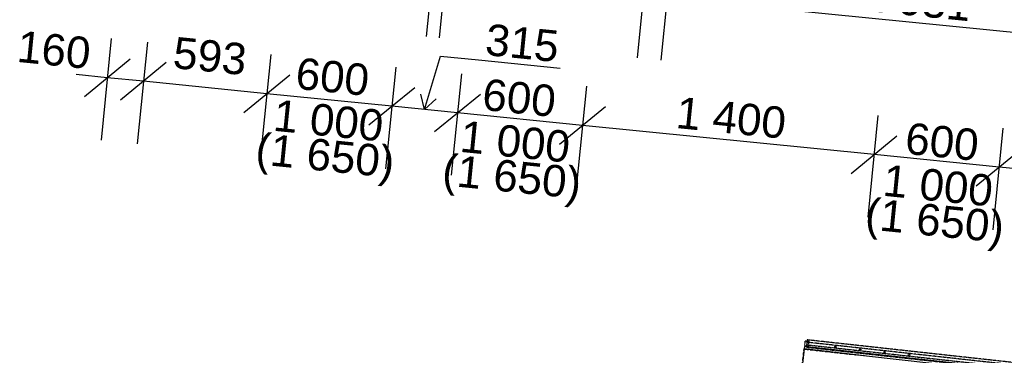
# Model space of a CAD drawing. Header units: millimetres. Extents: x -25972 to 4435, y -2839 to 20217.
# Tile 71 of 110: x -20702 to -15999, y 10720 to 12323. Entities that reach past the tile are written whole.
import ezdxf

# ---------------------------------------------------------------- set-up
doc = ezdxf.new("R2010")
doc.units = ezdxf.units.MM
doc.header["$MEASUREMENT"] = 0
doc.linetypes.add('Čerchovaná M', pattern=[4.5, 2.5, -0.85, 0.3, -0.85])
doc.linetypes.add('čárkovaná 3', pattern=[1.5, 1, -0.5])
for name, color, linetype in [('7._POHLED ZÁPADNÍ_2_Kóty - SP', 7, 'Continuous'), ('7._POHLED ZÁPADNÍ_2_Nové_3D prvky fasada nove', 7, 'Continuous'), ('7._POHLED ZÁPADNÍ_2_Nové_Interiér - schodiště', 7, 'Continuous'), ('7._POHLED ZÁPADNÍ_2_Nové_Konstrukce - nosné', 7, 'Continuous'), ('7._POHLED ZÁPADNÍ_2_Nové_Kóty - SP', 7, 'Continuous')]:
    doc.layers.add(name, color=color, linetype=linetype)
doc.styles.add('GENEROVANÝ_STYL_2', font='txt')

msp = doc.modelspace()

# ---------------------------------------------------------------- linework, layer by layer
at = {"layer": '7._POHLED ZÁPADNÍ_2_Nové_3D prvky fasada nove', "color": 1, "linetype": 'Continuous', "lineweight": 25}
for p, q in [((-16811, 10761.8), (-16799.1, 10760.5)), ((-16805.7, 10755.2), (-16804.4, 10767.1)), ((-16693.7, 10748.9), (-16681.7, 10747.6)), ((-16688.3, 10742.3), (-16687, 10754.2)), ((-16576.3, 10736), (-16564.3, 10734.7)), ((-16571, 10729.4), (-16569.6, 10741.3)), ((-16458.9, 10723.1), (-16446.9, 10721.8)), ((-16453.6, 10716.5), (-16452.2, 10728.4))]:
    msp.add_line(p, q, dxfattribs=at)
at = {"layer": '7._POHLED ZÁPADNÍ_2_Nové_3D prvky fasada nove', "color": 1, "linetype": 'Čerchovaná M', "lineweight": 25, "flags": 128}
for points in [[(-16933.5, 10765.2), (-16931.3, 10785.1), (-16951.2, 10787.3), (-16953.4, 10767.4)], [(-14674.1, 10509.3), (-14670.2, 10544.1), (-16940.4, 10793.6), (-16944.3, 10758.9)], [(-14672.8, 10520.7), (-14671.5, 10532.6), (-16941.7, 10782.2), (-16943, 10770.3)], [(-14672.8, 10520.7), (-14671.5, 10532.6), (-16941.7, 10782.2), (-16943, 10770.3)]]:
    msp.add_lwpolyline(points, close=True, dxfattribs=at)
at = {"layer": '7._POHLED ZÁPADNÍ_2_Nové_Interiér - schodiště', "color": 1, "linetype": 'Continuous', "lineweight": 25}
for p, q in [((-16955.3, 10750.1), (-17054.5, 9855.6)), ((-16954, 10762.1), (-16955.3, 10750.1)), ((-16955.3, 10750.1), (-14361.2, 10462.5)), ((-16667.1, 10718.2), (-16955.3, 10750.1)), ((-14359.9, 10474.4), (-16954, 10762.1))]:
    msp.add_line(p, q, dxfattribs=at)
at = {"layer": '7._POHLED ZÁPADNÍ_2_Nové_Konstrukce - nosné', "color": 1, "linetype": 'čárkovaná 3', "lineweight": 25}
for p, q in [((-16977.3, 10551.3), (-16955.3, 10750.1)), ((-16955.3, 10750.1), (-16706.8, 10722.6))]:
    msp.add_line(p, q, dxfattribs=at)
at = {"layer": '7._POHLED ZÁPADNÍ_2_Nové_Kóty - SP', "color": 1, "linetype": 'Continuous', "lineweight": 25}
for p, q in [((-18712, 12726.7), (-18760.7, 12241.6)), ((-18650.4, 12720.5), (-18699, 12235.4)), ((-17704.1, 12625.6), (-17752.7, 12140.5)), ((-17590, 12614.1), (-17638.7, 12129.1)), ((-15587.5, 12224.8), (-17608.8, 12427.6)), ((-20264.8, 12232.2), (-20313.5, 11747.1)), ((-20092.2, 12214.9), (-20140.9, 11729.8)), ((-20393, 11956.1), (-20174.1, 12135.2)), ((-19502.5, 12155.7), (-19551.2, 11670.7)), ((-18767.6, 11893.6), (-18692.7, 12148.5)), ((-18692.7, 12148.5), (-18510.3, 12130.2)), ((-20001.5, 12117.8), (-20220.4, 11938.8)), ((-18905.5, 12095.9), (-18954.2, 11610.8)), ((-18510.3, 12130.2), (-18120.8, 12091.1)), ((-20283.5, 12045.6), (-20432.8, 12060.6)), ((-20111, 12028.3), (-20283.5, 12045.6)), ((-19630.7, 11879.7), (-19411.8, 12058.7)), ((-18592.2, 12064.4), (-18640.9, 11579.4)), ((-19521.2, 11969.2), (-20111, 12028.3)), ((-19033.7, 11819.8), (-18814.8, 11998.8)), ((-17995.2, 12004.5), (-18043.9, 11519.5)), ((-18924.2, 11909.3), (-19521.2, 11969.2)), ((-18767.6, 11893.6), (-18785.3, 11966.5)), ((-18720.4, 11788.3), (-18501.4, 11967.4)), ((-18610.9, 11877.9), (-18924.2, 11909.3)), ((-18767.6, 11893.6), (-18713.3, 11945.3)), ((-18123.4, 11728.5), (-17904.4, 11907.5)), ((-18013.9, 11818), (-18610.9, 11877.9)), ((-16602.5, 11864.8), (-16651.2, 11379.8)), ((-16621.2, 11678.3), (-18013.9, 11818)), ((-16005.5, 11804.9), (-16054.1, 11319.9)), ((-16730.7, 11588.7), (-16511.7, 11767.8)), ((-16024.2, 11618.4), (-16621.2, 11678.3)), ((-16133.7, 11528.9), (-15914.7, 11707.9)), ((-14182.3, 11433.6), (-16024.2, 11618.4))]:
    msp.add_line(p, q, dxfattribs=at)

# ---------------------------------------------------------------- texts
at = {"layer": '7._POHLED ZÁPADNÍ_2_Kóty - SP', "color": 1, "linetype": 'Continuous', "lineweight": 25, "char_height": 150, "attachment_point": 7, "rotation": 354.2718, "style": 'GENEROVANÝ_STYL_2'}
for s, insert, width in [('\\A1;{\\pql;\\fArial|b0|i0|c0|p38;2\xa0031}', (-16687.9, 12365.3), 512.914), ('\\A1;{\\pql;\\fArial|b0|i0|c0|p38;315}', (-18483, 12152.5), 341.487), ('\\A1;{\\pql;\\fArial|b0|i0|c0|p38;160}', (-20719.8, 12119.6), 341.487), ('\\A1;{\\pql;\\fArial|b0|i0|c0|p38;593}', (-19974.6, 12090.1), 341.487), ('\\A1;{\\pql;\\fArial|b0|i0|c0|p38;600}', (-19389.4, 11991.1), 341.487), ('\\A1;{\\pql;\\fArial|b0|i0|c0|p38;600}', (-18497.6, 11890.4), 341.487), ('\\A1;{\\pql;\\fArial|b0|i0|c0|p38;1\xa0400}', (-17572, 11803.8), 512.914), ('\\A1;{\\pql;\\fArial|b0|i0|c0|p38;1 000}', (-19495.7, 11790.7), 512.914), ('\\A1;{\\pql;\\fArial|b0|i0|c0|p38;1 000}', (-18603.9, 11690), 512.914), ('\\A1;{\\pql;\\fArial|b0|i0|c0|p38;600}', (-16477.7, 11680.7), 341.487), ('\\A1;{\\pql;\\fArial|b0|i0|c0|p38;(1 650)}', (-19584.9, 11588.6), 650.058), ('\\A1;{\\pql;\\fArial|b0|i0|c0|p38;(1 650)}', (-18693, 11487.9), 650.058), ('\\A1;{\\pql;\\fArial|b0|i0|c0|p38;1 000}', (-16583.9, 11480.3), 512.914), ('\\A1;{\\pql;\\fArial|b0|i0|c0|p38;(1 650)}', (-16673.1, 11278.1), 650.058)]:
    msp.add_mtext(s, dxfattribs=dict(at, insert=insert, width=width))

doc.saveas('drawing.dxf')
